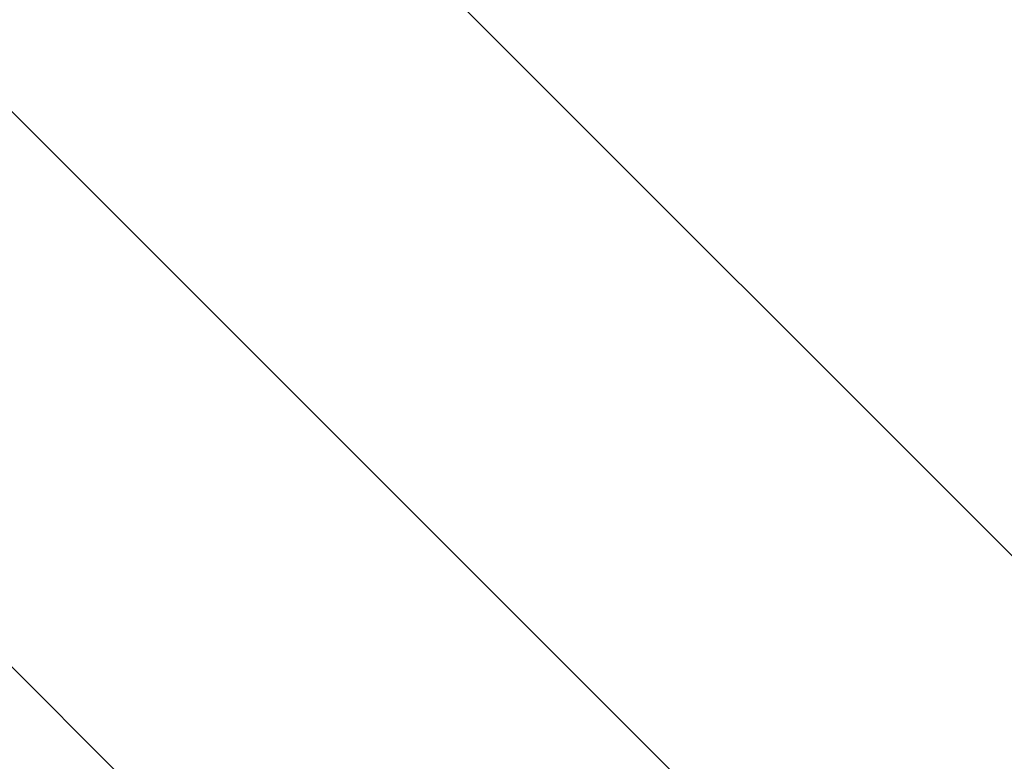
# Model space of a CAD drawing. Header units: metres. Extents: x 179483 to 180084, y 582739 to 582904.
# Tile 118 of 205: x 179741.62 to 179744.01, y 582838.17 to 582839.97. Entities that reach past the tile are written whole.
import ezdxf

# ---------------------------------------------------------------- set-up
doc = ezdxf.new("R2010")
doc.units = ezdxf.units.M
doc.layers.add('TA - VRIJGEGEVEN TOT 4M-MV', color=3, linetype='CONTINUOUS', lineweight=18)

msp = doc.modelspace()

# ---------------------------------------------------------------- hatches: boundary and pattern name
at = {"layer": 'TA - VRIJGEGEVEN TOT 4M-MV'}
h = msp.add_hatch(dxfattribs=at)
h.set_pattern_fill('ANSI31', color=256, scale=0.3, angle=90, style=0)
h.paths.add_polyline_path([(179737.4315, 582842.3705), (179746.8474, 582841.7023), (179746.8618, 582841.7086), (179746.8569, 582841.6589), (179746.8286, 582841.6019), (179746.5068, 582841.0978), (179744.4536, 582839.5635), (179744.4311, 582838.3452), (179745.8976, 582838.2324), (179746.33, 582838.3609), (179746.3502, 582838.3669), (179746.7324, 582838.4806), (179748.4922, 582838.3001), (179749.9588, 582837.6909), (179750.7485, 582837.9842), (179751.2382, 582837.9462), (179753.0723, 582837.8037), (179753.4488, 582838.242), (179754.584, 582839.5635), (179753.8168, 582841.2076), (179760.0591, 582840.7646), (179777.1171, 582839.5005), (179779.1577, 582839.3493), (179779.1541, 582839.1574), (179779.1379, 582838.6973), (179779.0494, 582836.1839), (179779.0413, 582835.9536), (179779.0466, 582835.8165), (179772.7141, 582836.3686), (179771.8123, 582836.4472), (179767.4253, 582836.8297), (179766.7664, 582837.3826), (179761.2441, 582837.312), (179760.6148, 582836.9598), (179754.2295, 582837.3771), (179753.0495, 582837.4542), (179751.2153, 582837.5744), (179749.1732, 582837.7082), (179746.3341, 582837.8939), (179746.3112, 582837.8955), (179746.2675, 582837.3666), (179746.1999, 582836.5487), (179746.1956, 582836.4989), (179746.1914, 582836.4491), (179746.1367, 582836.4042), (179746.1318, 582836.3545), (179746.1269, 582836.3047), (179746.122, 582836.2549), (179746.117, 582836.2052), (179746.1121, 582836.1554), (179746.1072, 582836.1057), (179746.1052, 582836.0858), (179745.9895, 582835.5976), (179745.9536, 582835.5682), (179745.9487, 582835.5184), (179745.894, 582835.4736), (179745.8891, 582835.4238), (179745.8842, 582835.374), (179745.8793, 582835.3243), (179745.8744, 582835.2745), (179745.8694, 582835.2248), (179745.8645, 582835.175), (179745.8596, 582835.1253), (179745.8049, 582835.0804), (179745.8, 582835.0307), (179745.7951, 582834.9809), (179745.7902, 582834.9311), (179745.7853, 582834.8814), (179745.7804, 582834.8316), (179745.7754, 582834.7819), (179745.7705, 582834.7321), (179745.7656, 582834.6824), (179745.7607, 582834.6326), (179745.7558, 582834.5828), (179745.7509, 582834.5331), (179745.7459, 582834.4833), (179745.741, 582834.4336), (179745.7361, 582834.3838), (179745.7312, 582834.334), (179745.7263, 582834.2843), (179745.7214, 582834.2345), (179745.7164, 582834.1848), (179746.014, 582833.1282), (179746.0113, 582833.1005), (179746.0088, 582833.0757), (179746.0063, 582833.0508), (179746.0512, 582832.9961), (179746.0463, 582832.9463), (179746.0414, 582832.8966), (179746.0364, 582832.8468), (179746.0315, 582832.7971), (179746.0266, 582832.7473), (179746.0217, 582832.6976), (179746.0168, 582832.6478), (179746.0119, 582832.598), (179746.0069, 582832.5483), (179746.002, 582832.4985), (179745.9971, 582832.4488), (179745.9922, 582832.399), (179745.9873, 582832.3492), (179745.9824, 582832.2995), (179745.9774, 582832.2497), (179745.9725, 582832.2), (179745.9676, 582832.1502), (179745.9627, 582832.1005), (179745.9578, 582832.0507), (179745.9529, 582832.0009), (179745.9479, 582831.9512), (179745.943, 582831.9014), (179745.9381, 582831.8517), (179745.9332, 582831.8019), (179745.9283, 582831.7522), (179745.9234, 582831.7024), (179745.9184, 582831.6526), (179745.9135, 582831.6029), (179745.9086, 582831.5531), (179745.9037, 582831.5034), (179745.8988, 582831.4536), (179745.8939, 582831.4038), (179745.8889, 582831.3541), (179745.884, 582831.3043), (179745.8791, 582831.2546), (179745.8742, 582831.2048), (179745.8728, 582831.1902), (179743.3791, 582831.8089), (179742.7344, 582837.4771), (179742.6733, 582838.0143), (179742.6658, 582838.0811), (179738.909, 582838.1345), (179737.861, 582839.9268), (179737.2766, 582841.6325), (179736.2193, 582842.4566)])

doc.saveas('drawing.dxf')
